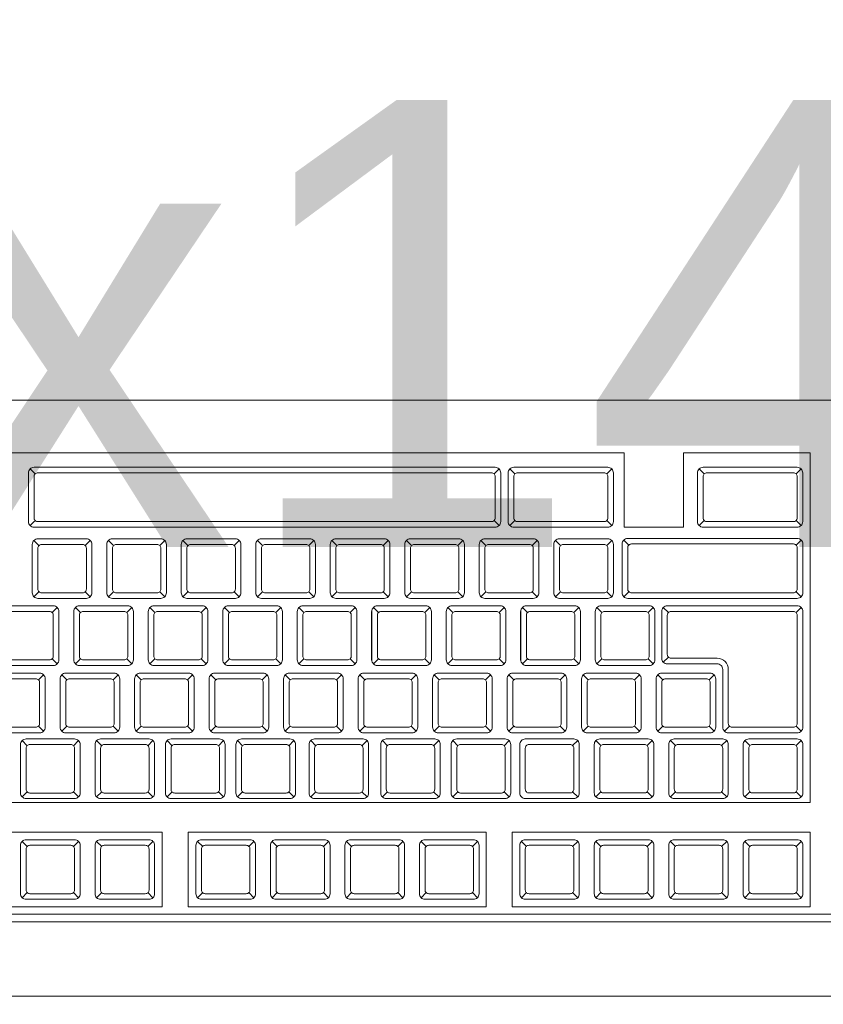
# Model space of a CAD drawing. Header units: millimetres. Extents: x 26866 to 1024070, y -428191 to 408885.
# Tile 110 of 248: x 181305 to 181521, y 388940 to 389205. Entities that reach past the tile are written whole.
import ezdxf

# ---------------------------------------------------------------- set-up
doc = ezdxf.new("R2010")
doc.units = ezdxf.units.MM
doc.header["$LTSCALE"] = 2
for name, color, linetype, lineweight in [('0_OPIS', 7, 'Continuous', 13), ('3DPLAN_A_TABELKA POMIESZCZEŃ', 7, 'Continuous', 0), ('Opisy', 7, 'Continuous', 13)]:
    doc.layers.add(name, color=color, linetype=linetype, lineweight=lineweight)
doc.layers.add('3DPLAN_A_KRESKOWANIE 1', color=253, linetype='Continuous')
doc.layers.add('3DPLAN_A_OPIS', color=8, linetype='Continuous')
doc.layers.add('FURNITURE ZD 1 500', color=7, linetype='Continuous', lineweight=13, true_color=0x9fa8a5)
doc.styles.add('ARIAL', font='arial.ttf')

# ---------------------------------------------------------------- blocks, each defined once
blk = doc.blocks.new('kondygnacja -1')
at = {"layer": '3DPLAN_A_KRESKOWANIE 1'}
h = blk.add_hatch(dxfattribs=at)
h.set_pattern_fill('ANSI31', color=256, scale=7.5, style=0)
h.set_pattern_definition([(45, (23044.838, -26883.88), (-16.83798, 16.83798), [])])
h.paths.add_polyline_path([(31677.485, -24430.84), (30214.868, -24430.84), (30214.868, -24470.84), (30429.606, -24470.84), (30429.606, -24477.84), (30447.606, -24477.84), (30447.606, -24818.84), (30476.606, -24818.84), (30476.606, -24470.84), (31012.606, -24470.84), (31012.606, -24478.84), (31079.606, -24478.84), (31079.606, -24470.84), (31638.606, -24470.84), (31638.606, -25036.84), (31079.606, -25036.84), (31079.606, -25028.84), (31012.606, -25028.84), (31012.606, -25036.84), (30611.38, -25036.84), (30611.38, -25072.84), (31023.606, -25072.84), (31034.606, -25082.84), (31034.606, -25330.84), (31023.606, -25340.84), (30831.396, -25340.84, -0.038531), (30832.58, -25356.183), (30832.58, -25371.84), (31079.606, -25371.84), (31079.606, -25072.84), (31638.606, -25072.84), (31638.606, -25943.84), (30832.58, -25943.84), (30832.58, -26009.84), (31677.485, -26009.84)])
h.paths.add_polyline_path([(30682.606, -26009.84), (30832.58, -26009.84), (30832.58, -25943.84), (30760.606, -25943.84), (30760.606, -25454.668), (30735.606, -25464.584), (30735.606, -25943.84), (30682.606, -25943.84)])
h.paths.add_polyline_path([(30679.606, -25371.84), (30735.606, -25371.84), (30735.606, -25464.584), (30760.606, -25454.668), (30760.606, -25371.84), (30832.58, -25371.84), (30832.58, -25356.183, 0.038531), (30831.396, -25340.84), (30679.606, -25340.84)])
h.paths.add_polyline_path([(30355.83, -25371.84), (30425.606, -25371.84), (30425.606, -25379.84), (30463.606, -25379.84), (30463.606, -25424.739), (30471.606, -25424.739), (30471.606, -25395.84), (30533.606, -25395.84), (30533.606, -25371.84), (30576.606, -25371.84), (30576.606, -25341.84), (30472.606, -25341.84), (30472.606, -25326.84), (30427.606, -25326.84), (30427.606, -25341.84), (30355.83, -25341.84)])
h.paths.add_polyline_path([(30456.606, -25936.84), (30425.606, -25936.84), (30425.606, -25945.84), (30380.606, -25945.84), (30380.606, -26009.84), (30512.606, -26009.84), (30512.606, -25943.84), (30466.606, -25943.84), (30466.606, -25712.84), (30456.606, -25712.84)])
h.paths.add_polyline_path([(28888.606, -25941.84), (28888.606, -26009.84), (29013.606, -26009.84), (29013.606, -25941.84)])
h.paths.add_polyline_path([(28591.166, -26009.84), (28591.166, -25944.84), (28547.606, -25944.84), (28547.606, -26009.84)])
h.paths.add_polyline_path([(28624.606, -25870.534), (28654.797, -25870.534), (28654.797, -25924.534), (28624.606, -25924.534), (28624.606, -25944.84), (28591.166, -25944.84), (28591.166, -26009.84), (28713.606, -26009.84), (28713.606, -25941.84), (28672.606, -25941.84), (28672.606, -25932.84), (28657.606, -25932.84), (28657.606, -25716.84), (28624.606, -25716.84)])
h.paths.add_polyline_path([(28372.606, -25944.84), (28328.606, -25944.84), (28328.606, -25907.84), (28282.606, -25907.84), (28282.606, -25944.84), (28248.606, -25944.84), (28248.606, -26009.84), (28372.606, -26009.84)])
h.paths.add_polyline_path([(28092.606, -25563.84), (28054.606, -25563.84), (28054.606, -25383.84), (28067.602, -25383.84), (28067.606, -25375.84), (28340.606, -25375.84), (28340.606, -25341.84), (28070.606, -25341.84), (28070.606, -25332.84), (28030.606, -25332.84), (28030.606, -25395.598), (28048.707, -25395.598), (28048.707, -25449.598), (28030.606, -25449.598), (28030.606, -26009.84), (28073.606, -26009.84), (28073.606, -25944.84), (28054.606, -25944.84), (28054.606, -25668.84), (28092.606, -25668.84)])
h.paths.add_polyline_path([(27949.606, -25495.746), (27949.606, -25507.746), (27983.295, -25507.746), (27983.295, -25521.746), (27949.606, -25521.746), (27949.606, -25531.84), (27999.606, -25531.84), (27999.606, -25934.84), (27982.606, -25934.84), (27982.606, -25942.84), (27947.606, -25942.84), (27947.606, -26009.84), (28026.624, -26009.84), (28026.624, -25449.598), (27999.606, -25449.598), (27999.606, -25463.84), (27949.606, -25463.84), (27949.606, -25481.746), (27983.295, -25481.746), (27983.295, -25495.746)])
h.paths.add_polyline_path([(27982.606, -25361.84), (27952.606, -25361.84), (27952.606, -25332.84), (28026.624, -25332.84), (28026.624, -25395.598), (27999.606, -25395.598), (27999.606, -25377.84), (27982.606, -25377.84)])
h.paths.add_polyline_path([(26818.606, -25892.84), (26781.485, -25892.84), (26781.485, -26009.84), (26894.541, -26009.84), (26894.541, -25942.84), (26830.606, -25942.84), (26830.606, -25930.84), (26818.606, -25930.84)])
h.paths.add_polyline_path([(26894.541, -26009.84), (27115.936, -26009.84), (27115.936, -25942.84), (26894.541, -25942.84)])
h.paths.add_polyline_path([(27115.936, -25942.84), (27115.936, -26009.84), (27466.606, -26009.84), (27466.606, -25942.84), (27427.606, -25942.84), (27427.606, -25933.84), (27384.606, -25933.84), (27384.606, -25942.84)])
h.paths.add_polyline_path([(27641.606, -25942.84), (27641.606, -26009.84), (27802.606, -26009.84), (27802.606, -25942.84)])
h.paths.add_polyline_path([(30621.105, -25040.467), (30688.374, -25040.467), (30688.374, -25072.867), (30621.105, -25072.867)], flags=24)
at = {"layer": 'FURNITURE ZD 1 500', "lineweight": 0}
for p, q in [((27127.415, -25891.16), (27146.715, -25891.16)), ((27146.715, -25893.16), (27146.715, -25891.16)), ((27148.315, -25893.16), (27148.315, -25891.16)), ((27148.315, -25891.16), (27151.715, -25891.16)), ((27151.715, -25900.548), (27151.715, -25891.16)), ((27130.905, -25891.73), (27130.77, -25891.595)), ((27143.226, -25891.73), (27143.361, -25891.595)), ((27143.784, -25891.73), (27143.649, -25891.595)), ((27146.251, -25891.73), (27146.386, -25891.595)), ((27148.867, -25891.73), (27148.732, -25891.595)), ((27151.333, -25891.73), (27151.469, -25891.595)), ((27130.905, -25892.981), (27130.77, -25893.116)), ((27143.226, -25892.981), (27143.361, -25893.116)), ((27143.784, -25892.981), (27143.649, -25893.116)), ((27146.251, -25892.981), (27146.386, -25893.116)), ((27148.867, -25892.981), (27148.732, -25893.116)), ((27151.333, -25892.981), (27151.469, -25893.116)), ((27146.715, -25893.16), (27148.315, -25893.16)), ((27130.828, -25894.928), (27130.828, -25893.619)), ((27131.009, -25893.65), (27130.874, -25893.515)), ((27132.251, -25893.65), (27132.386, -25893.515)), ((27132.828, -25894.928), (27132.828, -25893.619)), ((27133.009, -25893.65), (27132.874, -25893.515)), ((27134.251, -25893.65), (27134.386, -25893.515)), ((27134.828, -25894.928), (27134.828, -25893.619)), ((27135.009, -25893.65), (27134.874, -25893.515)), ((27136.251, -25893.65), (27136.386, -25893.515)), ((27136.828, -25894.928), (27136.828, -25893.619)), ((27137.009, -25893.65), (27136.874, -25893.515)), ((27138.251, -25893.65), (27138.386, -25893.515)), ((27138.828, -25894.928), (27138.828, -25893.619)), ((27139.009, -25893.65), (27138.874, -25893.515)), ((27140.251, -25893.65), (27140.386, -25893.515)), ((27140.828, -25894.928), (27140.828, -25893.619)), ((27141.009, -25893.65), (27140.874, -25893.515)), ((27142.251, -25893.65), (27142.386, -25893.515)), ((27142.828, -25894.928), (27142.828, -25893.619)), ((27143.009, -25893.65), (27142.874, -25893.515)), ((27144.251, -25893.65), (27144.386, -25893.515)), ((27144.828, -25894.928), (27144.828, -25893.619)), ((27145.009, -25893.65), (27144.874, -25893.515)), ((27146.251, -25893.65), (27146.386, -25893.515)), ((27146.844, -25893.639), (27146.708, -25893.504)), ((27151.336, -25893.639), (27151.471, -25893.504)), ((27131.009, -25894.891), (27130.874, -25895.027)), ((27132.251, -25894.891), (27132.386, -25895.027)), ((27133.009, -25894.891), (27132.874, -25895.027)), ((27134.251, -25894.891), (27134.386, -25895.027)), ((27135.009, -25894.891), (27134.874, -25895.027)), ((27136.251, -25894.891), (27136.386, -25895.027)), ((27137.009, -25894.891), (27136.874, -25895.027)), ((27138.251, -25894.891), (27138.386, -25895.027)), ((27139.009, -25894.891), (27138.874, -25895.027)), ((27140.251, -25894.891), (27140.386, -25895.027)), ((27141.009, -25894.891), (27140.874, -25895.027)), ((27142.251, -25894.891), (27142.386, -25895.027)), ((27143.009, -25894.891), (27142.874, -25895.027)), ((27144.251, -25894.891), (27144.386, -25895.027)), ((27145.009, -25894.891), (27144.874, -25895.027)), ((27146.251, -25894.891), (27146.386, -25895.027)), ((27146.844, -25894.89), (27146.708, -25895.025)), ((27151.336, -25894.89), (27151.471, -25895.025)), ((27131.363, -25895.45), (27131.499, -25895.314)), ((27131.94, -25896.728), (27131.94, -25895.419)), ((27132.122, -25895.45), (27131.986, -25895.314)), ((27133.363, -25895.45), (27133.499, -25895.314)), ((27133.94, -25896.728), (27133.94, -25895.419)), ((27134.122, -25895.45), (27133.986, -25895.314)), ((27135.363, -25895.45), (27135.499, -25895.314)), ((27135.94, -25896.728), (27135.94, -25895.419)), ((27136.122, -25895.45), (27135.986, -25895.314)), ((27137.363, -25895.45), (27137.499, -25895.314)), ((27137.94, -25896.728), (27137.94, -25895.419)), ((27138.122, -25895.45), (27137.986, -25895.314)), ((27139.363, -25895.45), (27139.499, -25895.314)), ((27139.94, -25896.728), (27139.94, -25895.419)), ((27140.122, -25895.45), (27139.986, -25895.314)), ((27141.363, -25895.45), (27141.499, -25895.314)), ((27141.94, -25896.728), (27141.94, -25895.419)), ((27142.122, -25895.45), (27141.986, -25895.314)), ((27143.363, -25895.45), (27143.499, -25895.314)), ((27143.94, -25896.728), (27143.94, -25895.419)), ((27144.122, -25895.45), (27143.986, -25895.314)), ((27145.363, -25895.45), (27145.499, -25895.314)), ((27145.94, -25896.728), (27145.94, -25895.419)), ((27146.122, -25895.45), (27145.986, -25895.314)), ((27147.363, -25895.45), (27147.499, -25895.314)), ((27147.77, -25895.314), (27147.905, -25895.45)), ((27151.471, -25895.314), (27151.336, -25895.45)), ((27131.363, -25896.691), (27131.499, -25896.827)), ((27132.122, -25896.691), (27131.986, -25896.827)), ((27133.363, -25896.691), (27133.499, -25896.827)), ((27134.122, -25896.691), (27133.986, -25896.827)), ((27135.363, -25896.691), (27135.499, -25896.827)), ((27136.122, -25896.691), (27135.986, -25896.827)), ((27137.363, -25896.691), (27137.499, -25896.827)), ((27138.122, -25896.691), (27137.986, -25896.827)), ((27139.363, -25896.691), (27139.499, -25896.827)), ((27140.122, -25896.691), (27139.986, -25896.827)), ((27141.363, -25896.691), (27141.499, -25896.827)), ((27142.122, -25896.691), (27141.986, -25896.827)), ((27143.363, -25896.691), (27143.499, -25896.827)), ((27144.122, -25896.691), (27143.986, -25896.827)), ((27145.363, -25896.691), (27145.499, -25896.827)), ((27146.122, -25896.691), (27145.986, -25896.827)), ((27147.363, -25896.691), (27147.499, -25896.827)), ((27147.77, -25896.783), (27147.905, -25896.647)), ((27130.997, -25897.257), (27131.132, -25897.122)), ((27131.755, -25897.257), (27131.62, -25897.122)), ((27132.997, -25897.257), (27133.132, -25897.122)), ((27133.755, -25897.257), (27133.62, -25897.122)), ((27134.997, -25897.257), (27135.132, -25897.122)), ((27135.755, -25897.257), (27135.62, -25897.122)), ((27136.997, -25897.257), (27137.132, -25897.122)), ((27137.755, -25897.257), (27137.62, -25897.122)), ((27138.997, -25897.257), (27139.132, -25897.122)), ((27139.755, -25897.257), (27139.62, -25897.122)), ((27140.997, -25897.257), (27141.132, -25897.122)), ((27141.755, -25897.257), (27141.62, -25897.122)), ((27142.997, -25897.257), (27143.132, -25897.122)), ((27143.755, -25897.257), (27143.62, -25897.122)), ((27144.997, -25897.257), (27145.132, -25897.122)), ((27145.755, -25897.257), (27145.62, -25897.122)), ((27146.997, -25897.257), (27147.132, -25897.122)), ((27147.755, -25897.257), (27147.62, -25897.122)), ((27148.997, -25897.257), (27149.132, -25897.122)), ((27130.997, -25898.499), (27131.132, -25898.634)), ((27131.755, -25898.499), (27131.62, -25898.634)), ((27132.997, -25898.499), (27133.132, -25898.634)), ((27133.755, -25898.499), (27133.62, -25898.634)), ((27134.997, -25898.499), (27135.132, -25898.634)), ((27135.755, -25898.499), (27135.62, -25898.634)), ((27136.997, -25898.499), (27137.132, -25898.634)), ((27137.755, -25898.499), (27137.62, -25898.634)), ((27138.997, -25898.499), (27139.132, -25898.634)), ((27139.755, -25898.499), (27139.62, -25898.634)), ((27140.997, -25898.499), (27141.132, -25898.634)), ((27141.755, -25898.499), (27141.62, -25898.634)), ((27142.997, -25898.499), (27143.132, -25898.634)), ((27143.755, -25898.499), (27143.62, -25898.634)), ((27144.997, -25898.499), (27145.132, -25898.634)), ((27145.755, -25898.499), (27145.62, -25898.634)), ((27146.997, -25898.499), (27147.132, -25898.634)), ((27147.755, -25898.499), (27147.62, -25898.634)), ((27148.997, -25898.499), (27149.132, -25898.634)), ((27149.409, -25898.634), (27149.544, -25898.499)), ((27151.471, -25898.634), (27151.336, -25898.499)), ((27130.692, -25899.024), (27130.557, -25898.888)), ((27131.934, -25899.024), (27132.069, -25898.888)), ((27132.692, -25899.024), (27132.557, -25898.888)), ((27133.934, -25899.024), (27134.069, -25898.888)), ((27134.582, -25899.024), (27134.447, -25898.888)), ((27135.824, -25899.024), (27135.959, -25898.888)), ((27136.476, -25899.024), (27136.341, -25898.888)), ((27137.718, -25899.024), (27137.853, -25898.888)), ((27138.438, -25899.024), (27138.303, -25898.888)), ((27139.679, -25899.024), (27139.815, -25898.888)), ((27140.362, -25899.024), (27140.227, -25898.888)), ((27141.604, -25899.024), (27141.739, -25898.888)), ((27142.254, -25899.024), (27142.118, -25898.888)), ((27143.495, -25899.024), (27143.63, -25898.888)), ((27145.336, -25899.022), (27145.471, -25898.887)), ((27146.094, -25899.022), (27145.959, -25898.887)), ((27147.336, -25899.022), (27147.471, -25898.887)), ((27148.094, -25899.022), (27147.959, -25898.887)), ((27149.336, -25899.022), (27149.471, -25898.887)), ((27150.094, -25899.022), (27149.959, -25898.887)), ((27151.336, -25899.022), (27151.471, -25898.887)), ((27130.692, -25900.265), (27130.557, -25900.401)), ((27131.934, -25900.265), (27132.069, -25900.401)), ((27132.692, -25900.265), (27132.557, -25900.401)), ((27133.934, -25900.265), (27134.069, -25900.401)), ((27134.582, -25900.265), (27134.447, -25900.401)), ((27135.824, -25900.265), (27135.959, -25900.401)), ((27136.476, -25900.265), (27136.341, -25900.401)), ((27137.718, -25900.265), (27137.853, -25900.401)), ((27138.438, -25900.265), (27138.303, -25900.401)), ((27139.679, -25900.265), (27139.815, -25900.401)), ((27140.362, -25900.265), (27140.227, -25900.401)), ((27141.604, -25900.265), (27141.739, -25900.401)), ((27142.254, -25900.265), (27142.118, -25900.401)), ((27143.495, -25900.265), (27143.63, -25900.401)), ((27145.336, -25900.264), (27145.471, -25900.399)), ((27146.094, -25900.264), (27145.959, -25900.399)), ((27147.336, -25900.264), (27147.471, -25900.399)), ((27148.094, -25900.264), (27147.959, -25900.399)), ((27149.336, -25900.264), (27149.471, -25900.399)), ((27150.094, -25900.264), (27149.959, -25900.399)), ((27151.336, -25900.264), (27151.471, -25900.399)), ((27151.715, -25900.548), (27122.815, -25900.548)), ((27130.692, -25901.727), (27130.557, -25901.592)), ((27131.934, -25901.727), (27132.069, -25901.592)), ((27132.692, -25901.727), (27132.557, -25901.592)), ((27133.934, -25901.727), (27134.069, -25901.592)), ((27135.403, -25901.727), (27135.267, -25901.592)), ((27136.644, -25901.727), (27136.78, -25901.592)), ((27137.403, -25901.727), (27137.267, -25901.592)), ((27138.644, -25901.727), (27138.78, -25901.592)), ((27139.403, -25901.727), (27139.267, -25901.592)), ((27140.644, -25901.727), (27140.78, -25901.592)), ((27141.403, -25901.727), (27141.267, -25901.592)), ((27142.644, -25901.727), (27142.78, -25901.592)), ((27144.094, -25901.727), (27143.959, -25901.592)), ((27145.336, -25901.727), (27145.471, -25901.592)), ((27146.094, -25901.727), (27145.959, -25901.592)), ((27147.336, -25901.727), (27147.471, -25901.592)), ((27148.094, -25901.727), (27147.959, -25901.592)), ((27149.336, -25901.727), (27149.471, -25901.592)), ((27150.094, -25901.727), (27149.959, -25901.592)), ((27151.336, -25901.727), (27151.471, -25901.592)), ((27130.692, -25902.969), (27130.557, -25903.104)), ((27131.934, -25902.969), (27132.069, -25903.104)), ((27132.692, -25902.969), (27132.557, -25903.104)), ((27133.934, -25902.969), (27134.069, -25903.104)), ((27135.403, -25902.969), (27135.267, -25903.104)), ((27136.644, -25902.969), (27136.78, -25903.104)), ((27137.403, -25902.969), (27137.267, -25903.104)), ((27138.644, -25902.969), (27138.78, -25903.104)), ((27139.403, -25902.969), (27139.267, -25903.104)), ((27140.644, -25902.969), (27140.78, -25903.104)), ((27141.403, -25902.969), (27141.267, -25903.104)), ((27142.644, -25902.969), (27142.78, -25903.104)), ((27144.094, -25902.969), (27143.959, -25903.104)), ((27145.336, -25902.969), (27145.471, -25903.104)), ((27146.094, -25902.969), (27145.959, -25903.104)), ((27147.336, -25902.969), (27147.471, -25903.104)), ((27148.094, -25902.969), (27147.959, -25903.104)), ((27149.336, -25902.969), (27149.471, -25903.104)), ((27150.094, -25902.969), (27149.959, -25903.104)), ((27151.336, -25902.969), (27151.471, -25903.104))]:
    blk.add_line(p, q, dxfattribs=at)
for points in [[(27121.815, -25905.548), (27121.815, -25889.948, -0.414214), (27122.015, -25889.748), (27167.615, -25889.748, -0.414214), (27167.815, -25889.948), (27167.815, -25905.548, -0.414214), (27167.615, -25905.748), (27122.015, -25905.748, -0.414214)], [(27143.405, -25891.701), (27143.405, -25893.01, -0.414214), (27143.255, -25893.16), (27130.876, -25893.16, -0.414214), (27130.726, -25893.01), (27130.726, -25891.701, -0.414214), (27130.876, -25891.551), (27143.255, -25891.551, -0.414214)], [(27143.755, -25893.16), (27146.28, -25893.16, 0.414214), (27146.43, -25893.01), (27146.43, -25891.701, 0.414214), (27146.28, -25891.551), (27143.755, -25891.551, 0.414214), (27143.605, -25891.701), (27143.605, -25893.01, 0.414214)], [(27148.838, -25893.16), (27151.363, -25893.16, 0.414214), (27151.513, -25893.01), (27151.513, -25891.701, 0.414214), (27151.363, -25891.551), (27148.838, -25891.551, 0.414214), (27148.688, -25891.701), (27148.688, -25893.01, 0.414214)], [(27130.876, -25891.801), (27130.876, -25892.91, 0.414214), (27130.976, -25893.01), (27143.155, -25893.01, 0.414214), (27143.255, -25892.91), (27143.255, -25891.801, 0.414214), (27143.155, -25891.701), (27130.976, -25891.701, 0.414214)], [(27146.28, -25892.91), (27146.28, -25891.801, 0.414214), (27146.18, -25891.701), (27143.855, -25891.701, 0.414214), (27143.755, -25891.801), (27143.755, -25892.91, 0.414214), (27143.855, -25893.01), (27146.18, -25893.01, 0.414214)], [(27151.363, -25892.91), (27151.363, -25891.801, 0.414214), (27151.263, -25891.701), (27148.938, -25891.701, 0.414214), (27148.838, -25891.801), (27148.838, -25892.91, 0.414214), (27148.938, -25893.01), (27151.263, -25893.01, 0.414214)], [(27132.43, -25894.921, -0.414214), (27132.28, -25895.071), (27130.98, -25895.071, -0.414214), (27130.83, -25894.921), (27130.83, -25893.621, -0.414214), (27130.98, -25893.471), (27132.28, -25893.471, -0.414214), (27132.43, -25893.621)], [(27132.18, -25894.921), (27131.08, -25894.921, -0.414214), (27130.98, -25894.821), (27130.98, -25893.721, -0.414214), (27131.08, -25893.621), (27132.18, -25893.621, -0.414214), (27132.28, -25893.721), (27132.28, -25894.821, -0.414214)], [(27134.43, -25894.921, -0.414214), (27134.28, -25895.071), (27132.98, -25895.071, -0.414214), (27132.83, -25894.921), (27132.83, -25893.621, -0.414214), (27132.98, -25893.471), (27134.28, -25893.471, -0.414214), (27134.43, -25893.621)], [(27134.18, -25894.921), (27133.08, -25894.921, -0.414214), (27132.98, -25894.821), (27132.98, -25893.721, -0.414214), (27133.08, -25893.621), (27134.18, -25893.621, -0.414214), (27134.28, -25893.721), (27134.28, -25894.821, -0.414214)], [(27136.43, -25894.921, -0.414214), (27136.28, -25895.071), (27134.98, -25895.071, -0.414214), (27134.83, -25894.921), (27134.83, -25893.621, -0.414214), (27134.98, -25893.471), (27136.28, -25893.471, -0.414214), (27136.43, -25893.621)], [(27136.18, -25894.921), (27135.08, -25894.921, -0.414214), (27134.98, -25894.821), (27134.98, -25893.721, -0.414214), (27135.08, -25893.621), (27136.18, -25893.621, -0.414214), (27136.28, -25893.721), (27136.28, -25894.821, -0.414214)], [(27138.43, -25894.921, -0.414214), (27138.28, -25895.071), (27136.98, -25895.071, -0.414214), (27136.83, -25894.921), (27136.83, -25893.621, -0.414214), (27136.98, -25893.471), (27138.28, -25893.471, -0.414214), (27138.43, -25893.621)], [(27138.18, -25894.921), (27137.08, -25894.921, -0.414214), (27136.98, -25894.821), (27136.98, -25893.721, -0.414214), (27137.08, -25893.621), (27138.18, -25893.621, -0.414214), (27138.28, -25893.721), (27138.28, -25894.821, -0.414214)], [(27140.43, -25894.921, -0.414214), (27140.28, -25895.071), (27138.98, -25895.071, -0.414214), (27138.83, -25894.921), (27138.83, -25893.621, -0.414214), (27138.98, -25893.471), (27140.28, -25893.471, -0.414214), (27140.43, -25893.621)], [(27140.18, -25894.921), (27139.08, -25894.921, -0.414214), (27138.98, -25894.821), (27138.98, -25893.721, -0.414214), (27139.08, -25893.621), (27140.18, -25893.621, -0.414214), (27140.28, -25893.721), (27140.28, -25894.821, -0.414214)], [(27142.43, -25894.921, -0.414214), (27142.28, -25895.071), (27140.98, -25895.071, -0.414214), (27140.83, -25894.921), (27140.83, -25893.621, -0.414214), (27140.98, -25893.471), (27142.28, -25893.471, -0.414214), (27142.43, -25893.621)], [(27142.18, -25894.921), (27141.08, -25894.921, -0.414214), (27140.98, -25894.821), (27140.98, -25893.721, -0.414214), (27141.08, -25893.621), (27142.18, -25893.621, -0.414214), (27142.28, -25893.721), (27142.28, -25894.821, -0.414214)], [(27144.43, -25894.921, -0.414214), (27144.28, -25895.071), (27142.98, -25895.071, -0.414214), (27142.83, -25894.921), (27142.83, -25893.621, -0.414214), (27142.98, -25893.471), (27144.28, -25893.471, -0.414214), (27144.43, -25893.621)], [(27144.18, -25894.921), (27143.08, -25894.921, -0.414214), (27142.98, -25894.821), (27142.98, -25893.721, -0.414214), (27143.08, -25893.621), (27144.18, -25893.621, -0.414214), (27144.28, -25893.721), (27144.28, -25894.821, -0.414214)], [(27146.43, -25894.921, -0.414214), (27146.28, -25895.071), (27144.98, -25895.071, -0.414214), (27144.83, -25894.921), (27144.83, -25893.621, -0.414214), (27144.98, -25893.471), (27146.28, -25893.471, -0.414214), (27146.43, -25893.621)], [(27146.18, -25894.921), (27145.08, -25894.921, -0.414214), (27144.98, -25894.821), (27144.98, -25893.721, -0.414214), (27145.08, -25893.621), (27146.18, -25893.621, -0.414214), (27146.28, -25893.721), (27146.28, -25894.821, -0.414214)], [(27146.664, -25894.919, 0.414214), (27146.814, -25895.069), (27151.365, -25895.069, 0.414214), (27151.515, -25894.919), (27151.515, -25893.61, 0.414214), (27151.365, -25893.46), (27146.814, -25893.46, 0.414214), (27146.664, -25893.61)], [(27146.814, -25894.819), (27146.814, -25893.71, -0.414214), (27146.914, -25893.61), (27151.265, -25893.61, -0.414214), (27151.365, -25893.71), (27151.365, -25894.819, -0.414214), (27151.265, -25894.919), (27146.914, -25894.919, -0.414214)], [(27131.543, -25896.721, -0.414214), (27131.393, -25896.871), (27130.093, -25896.871, -0.414214), (27129.943, -25896.721), (27129.943, -25895.421, -0.414214), (27130.093, -25895.271), (27131.393, -25895.271, -0.414214), (27131.543, -25895.421)], [(27131.293, -25896.721), (27130.193, -25896.721, -0.414214), (27130.093, -25896.621), (27130.093, -25895.521, -0.414214), (27130.193, -25895.421), (27131.293, -25895.421, -0.414214), (27131.393, -25895.521), (27131.393, -25896.621, -0.414214)], [(27133.543, -25896.721, -0.414214), (27133.393, -25896.871), (27132.093, -25896.871, -0.414214), (27131.943, -25896.721), (27131.943, -25895.421, -0.414214), (27132.093, -25895.271), (27133.393, -25895.271, -0.414214), (27133.543, -25895.421)], [(27133.293, -25896.721), (27132.193, -25896.721, -0.414214), (27132.093, -25896.621), (27132.093, -25895.521, -0.414214), (27132.193, -25895.421), (27133.293, -25895.421, -0.414214), (27133.393, -25895.521), (27133.393, -25896.621, -0.414214)], [(27135.543, -25896.721, -0.414214), (27135.393, -25896.871), (27134.093, -25896.871, -0.414214), (27133.943, -25896.721), (27133.943, -25895.421, -0.414214), (27134.093, -25895.271), (27135.393, -25895.271, -0.414214), (27135.543, -25895.421)], [(27135.293, -25896.721), (27134.193, -25896.721, -0.414214), (27134.093, -25896.621), (27134.093, -25895.521, -0.414214), (27134.193, -25895.421), (27135.293, -25895.421, -0.414214), (27135.393, -25895.521), (27135.393, -25896.621, -0.414214)], [(27137.543, -25896.721, -0.414214), (27137.393, -25896.871), (27136.093, -25896.871, -0.414214), (27135.943, -25896.721), (27135.943, -25895.421, -0.414214), (27136.093, -25895.271), (27137.393, -25895.271, -0.414214), (27137.543, -25895.421)], [(27137.293, -25896.721), (27136.193, -25896.721, -0.414214), (27136.093, -25896.621), (27136.093, -25895.521, -0.414214), (27136.193, -25895.421), (27137.293, -25895.421, -0.414214), (27137.393, -25895.521), (27137.393, -25896.621, -0.414214)], [(27139.543, -25896.721, -0.414214), (27139.393, -25896.871), (27138.093, -25896.871, -0.414214), (27137.943, -25896.721), (27137.943, -25895.421, -0.414214), (27138.093, -25895.271), (27139.393, -25895.271, -0.414214), (27139.543, -25895.421)], [(27139.293, -25896.721), (27138.193, -25896.721, -0.414214), (27138.093, -25896.621), (27138.093, -25895.521, -0.414214), (27138.193, -25895.421), (27139.293, -25895.421, -0.414214), (27139.393, -25895.521), (27139.393, -25896.621, -0.414214)], [(27141.543, -25896.721, -0.414214), (27141.393, -25896.871), (27140.093, -25896.871, -0.414214), (27139.943, -25896.721), (27139.943, -25895.421, -0.414214), (27140.093, -25895.271), (27141.393, -25895.271, -0.414214), (27141.543, -25895.421)], [(27141.293, -25896.721), (27140.193, -25896.721, -0.414214), (27140.093, -25896.621), (27140.093, -25895.521, -0.414214), (27140.193, -25895.421), (27141.293, -25895.421, -0.414214), (27141.393, -25895.521), (27141.393, -25896.621, -0.414214)], [(27143.543, -25896.721, -0.414214), (27143.393, -25896.871), (27142.093, -25896.871, -0.414214), (27141.943, -25896.721), (27141.943, -25895.421, -0.414214), (27142.093, -25895.271), (27143.393, -25895.271, -0.414214), (27143.543, -25895.421)], [(27143.293, -25896.721), (27142.193, -25896.721, -0.414214), (27142.093, -25896.621), (27142.093, -25895.521, -0.414214), (27142.193, -25895.421), (27143.293, -25895.421, -0.414214), (27143.393, -25895.521), (27143.393, -25896.621, -0.414214)], [(27145.543, -25896.721, -0.414214), (27145.393, -25896.871), (27144.093, -25896.871, -0.414214), (27143.943, -25896.721), (27143.943, -25895.421, -0.414214), (27144.093, -25895.271), (27145.393, -25895.271, -0.414214), (27145.543, -25895.421)], [(27145.293, -25896.721), (27144.193, -25896.721, -0.414214), (27144.093, -25896.621), (27144.093, -25895.521, -0.414214), (27144.193, -25895.421), (27145.293, -25895.421, -0.414214), (27145.393, -25895.521), (27145.393, -25896.621, -0.414214)], [(27147.543, -25896.721, -0.414214), (27147.393, -25896.871), (27146.093, -25896.871, -0.414214), (27145.943, -25896.721), (27145.943, -25895.421, -0.414214), (27146.093, -25895.271), (27147.393, -25895.271, -0.414214), (27147.543, -25895.421)], [(27147.293, -25896.721), (27146.193, -25896.721, -0.414214), (27146.093, -25896.621), (27146.093, -25895.521, -0.414214), (27146.193, -25895.421), (27147.293, -25895.421, -0.414214), (27147.393, -25895.521), (27147.393, -25896.621, -0.414214)], [(27147.876, -25895.271), (27151.365, -25895.271, -0.414214), (27151.515, -25895.421), (27151.515, -25898.528, -0.414214), (27151.365, -25898.678), (27149.515, -25898.678, -0.414214), (27149.365, -25898.528), (27149.365, -25896.977, 0.414214), (27149.215, -25896.827), (27147.876, -25896.827, -0.414214), (27147.726, -25896.677), (27147.726, -25895.421, -0.414214)], [(27147.976, -25895.421), (27151.265, -25895.421, -0.414214), (27151.365, -25895.521), (27151.365, -25898.428, -0.414214), (27151.265, -25898.528), (27149.615, -25898.528, -0.414214), (27149.515, -25898.428), (27149.515, -25896.977, 0.414214), (27149.215, -25896.677), (27147.976, -25896.677, -0.414214), (27147.876, -25896.577), (27147.876, -25895.521, -0.414214)], [(27131.176, -25898.528, -0.414214), (27131.026, -25898.678), (27129.726, -25898.678, -0.414214), (27129.576, -25898.528), (27129.576, -25897.228, -0.414214), (27129.726, -25897.078), (27131.026, -25897.078, -0.414214), (27131.176, -25897.228)], [(27133.176, -25898.528, -0.414214), (27133.026, -25898.678), (27131.726, -25898.678, -0.414214), (27131.576, -25898.528), (27131.576, -25897.228, -0.414214), (27131.726, -25897.078), (27133.026, -25897.078, -0.414214), (27133.176, -25897.228)], [(27135.176, -25898.528, -0.414214), (27135.026, -25898.678), (27133.726, -25898.678, -0.414214), (27133.576, -25898.528), (27133.576, -25897.228, -0.414214), (27133.726, -25897.078), (27135.026, -25897.078, -0.414214), (27135.176, -25897.228)], [(27137.176, -25898.528, -0.414214), (27137.026, -25898.678), (27135.726, -25898.678, -0.414214), (27135.576, -25898.528), (27135.576, -25897.228, -0.414214), (27135.726, -25897.078), (27137.026, -25897.078, -0.414214), (27137.176, -25897.228)], [(27139.176, -25898.528, -0.414214), (27139.026, -25898.678), (27137.726, -25898.678, -0.414214), (27137.576, -25898.528), (27137.576, -25897.228, -0.414214), (27137.726, -25897.078), (27139.026, -25897.078, -0.414214), (27139.176, -25897.228)], [(27141.176, -25898.528, -0.414214), (27141.026, -25898.678), (27139.726, -25898.678, -0.414214), (27139.576, -25898.528), (27139.576, -25897.228, -0.414214), (27139.726, -25897.078), (27141.026, -25897.078, -0.414214), (27141.176, -25897.228)], [(27143.176, -25898.528, -0.414214), (27143.026, -25898.678), (27141.726, -25898.678, -0.414214), (27141.576, -25898.528), (27141.576, -25897.228, -0.414214), (27141.726, -25897.078), (27143.026, -25897.078, -0.414214), (27143.176, -25897.228)], [(27145.176, -25898.528, -0.414214), (27145.026, -25898.678), (27143.726, -25898.678, -0.414214), (27143.576, -25898.528), (27143.576, -25897.228, -0.414214), (27143.726, -25897.078), (27145.026, -25897.078, -0.414214), (27145.176, -25897.228)], [(27147.176, -25898.528, -0.414214), (27147.026, -25898.678), (27145.726, -25898.678, -0.414214), (27145.576, -25898.528), (27145.576, -25897.228, -0.414214), (27145.726, -25897.078), (27147.026, -25897.078, -0.414214), (27147.176, -25897.228)], [(27149.176, -25898.528, -0.414214), (27149.026, -25898.678), (27147.726, -25898.678, -0.414214), (27147.576, -25898.528), (27147.576, -25897.228, -0.414214), (27147.726, -25897.078), (27149.026, -25897.078, -0.414214), (27149.176, -25897.228)], [(27130.926, -25898.528), (27129.826, -25898.528, -0.414214), (27129.726, -25898.428), (27129.726, -25897.328, -0.414214), (27129.826, -25897.228), (27130.926, -25897.228, -0.414214), (27131.026, -25897.328), (27131.026, -25898.428, -0.414214)], [(27132.926, -25898.528), (27131.826, -25898.528, -0.414214), (27131.726, -25898.428), (27131.726, -25897.328, -0.414214), (27131.826, -25897.228), (27132.926, -25897.228, -0.414214), (27133.026, -25897.328), (27133.026, -25898.428, -0.414214)], [(27134.926, -25898.528), (27133.826, -25898.528, -0.414214), (27133.726, -25898.428), (27133.726, -25897.328, -0.414214), (27133.826, -25897.228), (27134.926, -25897.228, -0.414214), (27135.026, -25897.328), (27135.026, -25898.428, -0.414214)], [(27136.926, -25898.528), (27135.826, -25898.528, -0.414214), (27135.726, -25898.428), (27135.726, -25897.328, -0.414214), (27135.826, -25897.228), (27136.926, -25897.228, -0.414214), (27137.026, -25897.328), (27137.026, -25898.428, -0.414214)], [(27138.926, -25898.528), (27137.826, -25898.528, -0.414214), (27137.726, -25898.428), (27137.726, -25897.328, -0.414214), (27137.826, -25897.228), (27138.926, -25897.228, -0.414214), (27139.026, -25897.328), (27139.026, -25898.428, -0.414214)], [(27140.926, -25898.528), (27139.826, -25898.528, -0.414214), (27139.726, -25898.428), (27139.726, -25897.328, -0.414214), (27139.826, -25897.228), (27140.926, -25897.228, -0.414214), (27141.026, -25897.328), (27141.026, -25898.428, -0.414214)], [(27142.926, -25898.528), (27141.826, -25898.528, -0.414214), (27141.726, -25898.428), (27141.726, -25897.328, -0.414214), (27141.826, -25897.228), (27142.926, -25897.228, -0.414214), (27143.026, -25897.328), (27143.026, -25898.428, -0.414214)], [(27144.926, -25898.528), (27143.826, -25898.528, -0.414214), (27143.726, -25898.428), (27143.726, -25897.328, -0.414214), (27143.826, -25897.228), (27144.926, -25897.228, -0.414214), (27145.026, -25897.328), (27145.026, -25898.428, -0.414214)], [(27146.926, -25898.528), (27145.826, -25898.528, -0.414214), (27145.726, -25898.428), (27145.726, -25897.328, -0.414214), (27145.826, -25897.228), (27146.926, -25897.228, -0.414214), (27147.026, -25897.328), (27147.026, -25898.428, -0.414214)], [(27148.926, -25898.528), (27147.826, -25898.528, -0.414214), (27147.726, -25898.428), (27147.726, -25897.328, -0.414214), (27147.826, -25897.228), (27148.926, -25897.228, -0.414214), (27149.026, -25897.328), (27149.026, -25898.428, -0.414214)], [(27132.113, -25900.294, -0.414214), (27131.963, -25900.444), (27130.663, -25900.444, -0.414214), (27130.513, -25900.294), (27130.513, -25898.994, -0.414214), (27130.663, -25898.844), (27131.963, -25898.844, -0.414214), (27132.113, -25898.994)], [(27134.113, -25900.294, -0.414214), (27133.963, -25900.444), (27132.663, -25900.444, -0.414214), (27132.513, -25900.294), (27132.513, -25898.994, -0.414214), (27132.663, -25898.844), (27133.963, -25898.844, -0.414214), (27134.113, -25898.994)], [(27136.003, -25900.294, -0.414214), (27135.853, -25900.444), (27134.553, -25900.444, -0.414214), (27134.403, -25900.294), (27134.403, -25898.994, -0.414214), (27134.553, -25898.844), (27135.853, -25898.844, -0.414214), (27136.003, -25898.994)], [(27137.897, -25900.294, -0.414214), (27137.747, -25900.444), (27136.447, -25900.444, -0.414214), (27136.297, -25900.294), (27136.297, -25898.994, -0.414214), (27136.447, -25898.844), (27137.747, -25898.844, -0.414214), (27137.897, -25898.994)], [(27139.859, -25900.294, -0.414214), (27139.709, -25900.444), (27138.409, -25900.444, -0.414214), (27138.259, -25900.294), (27138.259, -25898.994, -0.414214), (27138.409, -25898.844), (27139.709, -25898.844, -0.414214), (27139.859, -25898.994)], [(27141.783, -25900.294, -0.414214), (27141.633, -25900.444), (27140.333, -25900.444, -0.414214), (27140.183, -25900.294), (27140.183, -25898.994, -0.414214), (27140.333, -25898.844), (27141.633, -25898.844, -0.414214), (27141.783, -25898.994)], [(27143.674, -25900.294, -0.414214), (27143.524, -25900.444), (27142.224, -25900.444, -0.414214), (27142.074, -25900.294), (27142.074, -25898.994, -0.414214), (27142.224, -25898.844), (27143.524, -25898.844, -0.414214), (27143.674, -25898.994)], [(27145.515, -25900.293, -0.414214), (27145.365, -25900.443), (27144.065, -25900.443, -0.414214), (27143.915, -25900.293), (27143.915, -25898.993, -0.414214), (27144.065, -25898.843), (27145.365, -25898.843, -0.414214), (27145.515, -25898.993)], [(27147.515, -25900.293, -0.414214), (27147.365, -25900.443), (27146.065, -25900.443, -0.414214), (27145.915, -25900.293), (27145.915, -25898.993, -0.414214), (27146.065, -25898.843), (27147.365, -25898.843, -0.414214), (27147.515, -25898.993)], [(27149.515, -25900.293, -0.414214), (27149.365, -25900.443), (27148.065, -25900.443, -0.414214), (27147.915, -25900.293), (27147.915, -25898.993, -0.414214), (27148.065, -25898.843), (27149.365, -25898.843, -0.414214), (27149.515, -25898.993)], [(27151.515, -25900.293, -0.414214), (27151.365, -25900.443), (27150.065, -25900.443, -0.414214), (27149.915, -25900.293), (27149.915, -25898.993, -0.414214), (27150.065, -25898.843), (27151.365, -25898.843, -0.414214), (27151.515, -25898.993)], [(27131.863, -25900.294), (27130.763, -25900.294, -0.414214), (27130.663, -25900.194), (27130.663, -25899.094, -0.414214), (27130.763, -25898.994), (27131.863, -25898.994, -0.414214), (27131.963, -25899.094), (27131.963, -25900.194, -0.414214)], [(27133.863, -25900.294), (27132.763, -25900.294, -0.414214), (27132.663, -25900.194), (27132.663, -25899.094, -0.414214), (27132.763, -25898.994), (27133.863, -25898.994, -0.414214), (27133.963, -25899.094), (27133.963, -25900.194, -0.414214)], [(27135.753, -25900.294), (27134.653, -25900.294, -0.414214), (27134.553, -25900.194), (27134.553, -25899.094, -0.414214), (27134.653, -25898.994), (27135.753, -25898.994, -0.414214), (27135.853, -25899.094), (27135.853, -25900.194, -0.414214)], [(27137.647, -25900.294), (27136.547, -25900.294, -0.414214), (27136.447, -25900.194), (27136.447, -25899.094, -0.414214), (27136.547, -25898.994), (27137.647, -25898.994, -0.414214), (27137.747, -25899.094), (27137.747, -25900.194, -0.414214)], [(27139.609, -25900.294), (27138.509, -25900.294, -0.414214), (27138.409, -25900.194), (27138.409, -25899.094, -0.414214), (27138.509, -25898.994), (27139.609, -25898.994, -0.414214), (27139.709, -25899.094), (27139.709, -25900.194, -0.414214)], [(27141.533, -25900.294), (27140.433, -25900.294, -0.414214), (27140.333, -25900.194), (27140.333, -25899.094, -0.414214), (27140.433, -25898.994), (27141.533, -25898.994, -0.414214), (27141.633, -25899.094), (27141.633, -25900.194, -0.414214)], [(27143.424, -25900.294), (27142.324, -25900.294, -0.414214), (27142.224, -25900.194), (27142.224, -25899.094, -0.414214), (27142.324, -25898.994), (27143.424, -25898.994, -0.414214), (27143.524, -25899.094), (27143.524, -25900.194, -0.414214)], [(27145.265, -25900.293), (27144.165, -25900.293, -0.414214), (27144.065, -25900.193), (27144.065, -25899.093, -0.414214), (27144.165, -25898.993), (27145.265, -25898.993, -0.414214), (27145.365, -25899.093), (27145.365, -25900.193, -0.414214)], [(27147.265, -25900.293), (27146.165, -25900.293, -0.414214), (27146.065, -25900.193), (27146.065, -25899.093, -0.414214), (27146.165, -25898.993), (27147.265, -25898.993, -0.414214), (27147.365, -25899.093), (27147.365, -25900.193, -0.414214)], [(27149.265, -25900.293), (27148.165, -25900.293, -0.414214), (27148.065, -25900.193), (27148.065, -25899.093, -0.414214), (27148.165, -25898.993), (27149.265, -25898.993, -0.414214), (27149.365, -25899.093), (27149.365, -25900.193, -0.414214)], [(27151.265, -25900.293), (27150.165, -25900.293, -0.414214), (27150.065, -25900.193), (27150.065, -25899.093, -0.414214), (27150.165, -25898.993), (27151.265, -25898.993, -0.414214), (27151.365, -25899.093), (27151.365, -25900.193, -0.414214)], [(27132.113, -25902.998, -0.414214), (27131.963, -25903.148), (27130.663, -25903.148, -0.414214), (27130.513, -25902.998), (27130.513, -25901.698, -0.414214), (27130.663, -25901.548), (27131.963, -25901.548, -0.414214), (27132.113, -25901.698)], [(27134.113, -25902.998, -0.414214), (27133.963, -25903.148), (27132.663, -25903.148, -0.414214), (27132.513, -25902.998), (27132.513, -25901.698, -0.414214), (27132.663, -25901.548), (27133.963, -25901.548, -0.414214), (27134.113, -25901.698)], [(27136.823, -25902.998, -0.414214), (27136.673, -25903.148), (27135.373, -25903.148, -0.414214), (27135.223, -25902.998), (27135.223, -25901.698, -0.414214), (27135.373, -25901.548), (27136.673, -25901.548, -0.414214), (27136.823, -25901.698)], [(27138.823, -25902.998, -0.414214), (27138.673, -25903.148), (27137.373, -25903.148, -0.414214), (27137.223, -25902.998), (27137.223, -25901.698, -0.414214), (27137.373, -25901.548), (27138.673, -25901.548, -0.414214), (27138.823, -25901.698)], [(27140.823, -25902.998, -0.414214), (27140.673, -25903.148), (27139.373, -25903.148, -0.414214), (27139.223, -25902.998), (27139.223, -25901.698, -0.414214), (27139.373, -25901.548), (27140.673, -25901.548, -0.414214), (27140.823, -25901.698)], [(27142.823, -25902.998, -0.414214), (27142.673, -25903.148), (27141.373, -25903.148, -0.414214), (27141.223, -25902.998), (27141.223, -25901.698, -0.414214), (27141.373, -25901.548), (27142.673, -25901.548, -0.414214), (27142.823, -25901.698)], [(27145.515, -25902.998, -0.414214), (27145.365, -25903.148), (27144.065, -25903.148, -0.414214), (27143.915, -25902.998), (27143.915, -25901.698, -0.414214), (27144.065, -25901.548), (27145.365, -25901.548, -0.414214), (27145.515, -25901.698)], [(27147.515, -25902.998, -0.414214), (27147.365, -25903.148), (27146.065, -25903.148, -0.414214), (27145.915, -25902.998), (27145.915, -25901.698, -0.414214), (27146.065, -25901.548), (27147.365, -25901.548, -0.414214), (27147.515, -25901.698)], [(27149.515, -25902.998, -0.414214), (27149.365, -25903.148), (27148.065, -25903.148, -0.414214), (27147.915, -25902.998), (27147.915, -25901.698, -0.414214), (27148.065, -25901.548), (27149.365, -25901.548, -0.414214), (27149.515, -25901.698)], [(27151.515, -25902.998, -0.414214), (27151.365, -25903.148), (27150.065, -25903.148, -0.414214), (27149.915, -25902.998), (27149.915, -25901.698, -0.414214), (27150.065, -25901.548), (27151.365, -25901.548, -0.414214), (27151.515, -25901.698)], [(27131.863, -25902.998), (27130.763, -25902.998, -0.414214), (27130.663, -25902.898), (27130.663, -25901.798, -0.414214), (27130.763, -25901.698), (27131.863, -25901.698, -0.414214), (27131.963, -25901.798), (27131.963, -25902.898, -0.414214)], [(27133.863, -25902.998), (27132.763, -25902.998, -0.414214), (27132.663, -25902.898), (27132.663, -25901.798, -0.414214), (27132.763, -25901.698), (27133.863, -25901.698, -0.414214), (27133.963, -25901.798), (27133.963, -25902.898, -0.414214)], [(27136.573, -25902.998), (27135.473, -25902.998, -0.414214), (27135.373, -25902.898), (27135.373, -25901.798, -0.414214), (27135.473, -25901.698), (27136.573, -25901.698, -0.414214), (27136.673, -25901.798), (27136.673, -25902.898, -0.414214)], [(27138.573, -25902.998), (27137.473, -25902.998, -0.414214), (27137.373, -25902.898), (27137.373, -25901.798, -0.414214), (27137.473, -25901.698), (27138.573, -25901.698, -0.414214), (27138.673, -25901.798), (27138.673, -25902.898, -0.414214)], [(27140.573, -25902.998), (27139.473, -25902.998, -0.414214), (27139.373, -25902.898), (27139.373, -25901.798, -0.414214), (27139.473, -25901.698), (27140.573, -25901.698, -0.414214), (27140.673, -25901.798), (27140.673, -25902.898, -0.414214)], [(27142.573, -25902.998), (27141.473, -25902.998, -0.414214), (27141.373, -25902.898), (27141.373, -25901.798, -0.414214), (27141.473, -25901.698), (27142.573, -25901.698, -0.414214), (27142.673, -25901.798), (27142.673, -25902.898, -0.414214)], [(27145.265, -25902.998), (27144.165, -25902.998, -0.414214), (27144.065, -25902.898), (27144.065, -25901.798, -0.414214), (27144.165, -25901.698), (27145.265, -25901.698, -0.414214), (27145.365, -25901.798), (27145.365, -25902.898, -0.414214)], [(27147.265, -25902.998), (27146.165, -25902.998, -0.414214), (27146.065, -25902.898), (27146.065, -25901.798, -0.414214), (27146.165, -25901.698), (27147.265, -25901.698, -0.414214), (27147.365, -25901.798), (27147.365, -25902.898, -0.414214)], [(27149.265, -25902.998), (27148.165, -25902.998, -0.414214), (27148.065, -25902.898), (27148.065, -25901.798, -0.414214), (27148.165, -25901.698), (27149.265, -25901.698, -0.414214), (27149.365, -25901.798), (27149.365, -25902.898, -0.414214)], [(27151.265, -25902.998), (27150.165, -25902.998, -0.414214), (27150.065, -25902.898), (27150.065, -25901.798, -0.414214), (27150.165, -25901.698), (27151.265, -25901.698, -0.414214), (27151.365, -25901.798), (27151.365, -25902.898, -0.414214)]]:
    blk.add_lwpolyline(points, format="xyb", close=True, dxfattribs=at)
for points in [[(27134.315, -25903.348), (27126.315, -25903.348), (27126.315, -25901.348), (27134.315, -25901.348)], [(27143.015, -25903.348), (27135.015, -25903.348), (27135.015, -25901.348), (27143.015, -25901.348)], [(27151.715, -25903.348), (27143.715, -25903.348), (27143.715, -25901.348), (27151.715, -25901.348)], [(27122.815, -25903.548), (27158.415, -25903.548), (27158.415, -25903.748), (27122.815, -25903.748)]]:
    blk.add_lwpolyline(points, close=True, dxfattribs=at)
at = {"layer": '3DPLAN_A_OPIS', "color": 1, "lineweight": 30, "style": 'ARIAL'}
for tag, p in [('PRZESUNIĘCIE_WEJŚCIA', (27655.165, -24535.333)), ('WYŁĄCZONE', (27007.179, -24723.982)), ('Z_OPRACOWANIA', (26996.84, -24746.417)), ('WYŁĄCZONE', (30803.053, -24760.867)), ('Z_OPRACOWANIA', (30792.713, -24783.301)), ('WYŁĄCZONE', (28894.898, -24826.593)), ('Z_OPRACOWANIA', (28884.559, -24849.027)), ('POWIĘKSZENIE_WEJŚCIA', (28313.679, -25144.412)), ('POWIĘKSZENIE_WEJŚCIA', (29600.622, -25191.363)), ('POWIĘKSZENIE_WEJŚCIA', (28011.449, -25235.417)), ('WYŁĄCZONE', (29754.423, -25678.169)), ('Z_OPRACOWANIA', (29744.084, -25700.603)), ('WYJŚCIE_EWAKUACYJNE', (27763.791, -26106.068))]:
    blk.add_attdef(tag, p, '', height=12, dxfattribs=at)
at = {"layer": '3DPLAN_A_OPIS', "color": 0, "lineweight": 30, "style": 'ARIAL'}
for tag, p in [('UGUL_1', (29350.296, -24586.012)), ('UGUL_2', (29622.921, -24586.012)), ('UGUL_3', (29833.15, -24586.012))]:
    blk.add_attdef(tag, p, '', height=12, dxfattribs=at)
at = {"layer": '3DPLAN_A_TABELKA POMIESZCZEŃ', "ltscale": 0.5, "style": 'ARIAL'}
for tag, p in [('KURTYNA', (27861.913, -26064.849)), ('POWIETRZNA', (27861.913, -26084.562))]:
    blk.add_attdef(tag, p, '', height=12, dxfattribs=at)
at = {"layer": 'Opisy', "ltscale": 0.5, "insert": (27057.083, -25881.688), "char_height": 12, "width": 684.99924, "attachment_point": 1, "style": 'ARIAL'}
blk.add_mtext('Biurko 60x140cm', dxfattribs=at)

msp = doc.modelspace()

# ---------------------------------------------------------------- block references
at = {"layer": '0_OPIS', "xscale": 10, "yscale": 10, "zscale": 10}
msp.add_blockref('kondygnacja -1', (-90000, 648000), dxfattribs=at)

doc.saveas('drawing.dxf')
